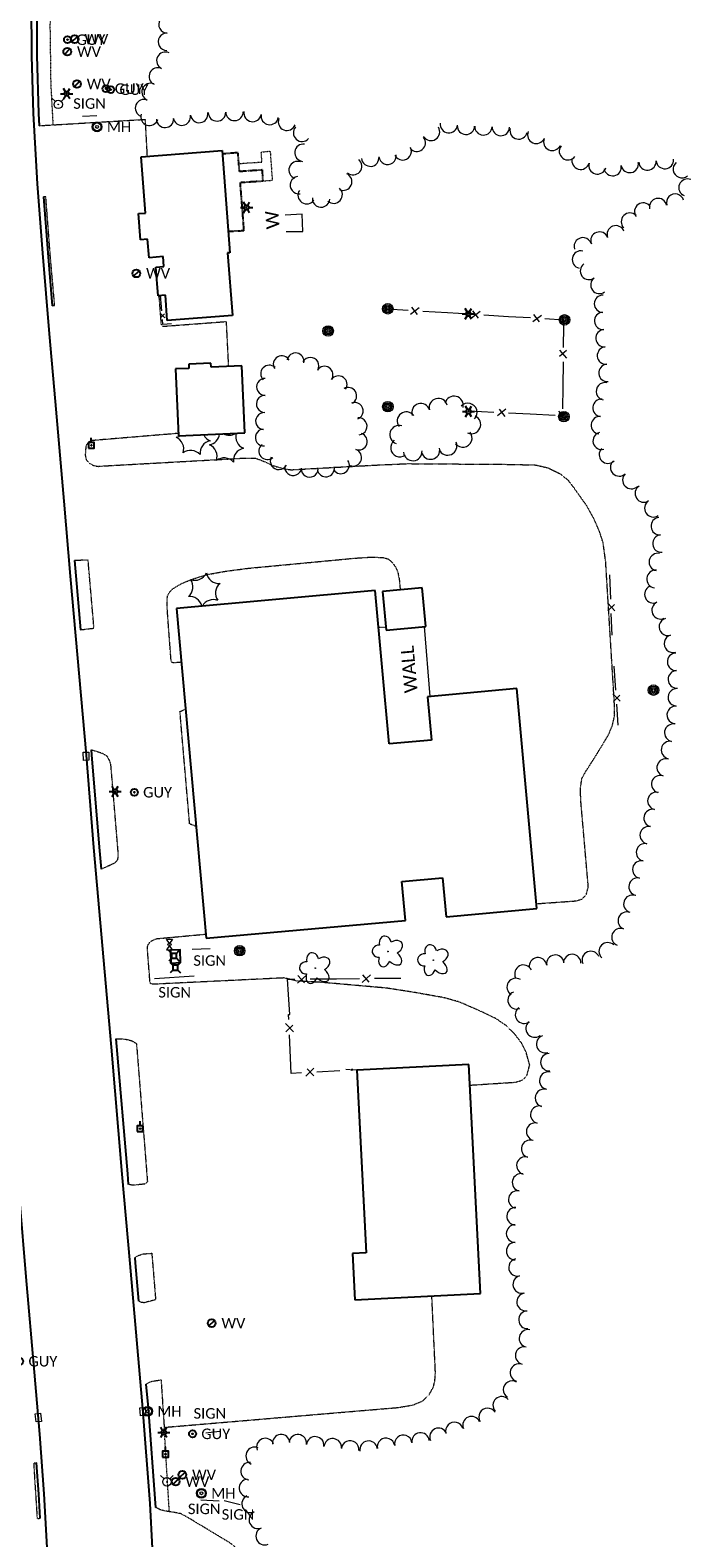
# Model space of a CAD drawing. Extents: x 386237 to 390135, y 96958 to 113752.
# Tile 45 of 116: x 387870 to 388171, y 100516 to 101203. Entities that reach past the tile are written whole.
import ezdxf
from ezdxf.enums import TextEntityAlignment as Align
from ezdxf.lldxf.tags import DXFTag

# ---------------------------------------------------------------- set-up
doc = ezdxf.new("R2010")
doc.units = 0
doc.header["$MEASUREMENT"] = 0
doc.linetypes.add('Wisdot3', pattern=[0.1875, 0.125, -0.0625])
doc.linetypes.add('Wisdot5', pattern=[0.1, 0.05, -0.05])
for name, color, linetype, lineweight in [('E_BLD', 231, 'Continuous', 25), ('E_DRN', 41, 'Continuous', 18), ('E_DWY', 51, 'Wisdot3', 18), ('E_LAND_Vegetation', 81, 'Continuous', 18), ('E_LTG', 21, 'Continuous', 25), ('E_MISCPROP', 31, 'Continuous', 18), ('E_MISCPROP_HvyDash', 231, 'Wisdot3', 25), ('E_MISCPROP_Railing', 31, 'Continuous', 18), ('E_PATH_Sidewalk', 51, 'Wisdot5', 18), ('E_RDWY', 21, 'Continuous', 25), ('E_RDWY_AsphConc', 201, 'Continuous', 25), ('E_SGN', 21, 'Continuous', 18), ('E_UTL_AG', 31, 'Continuous', 18), ('E_UTL_AG_Bold', 31, 'Continuous', 25), ('E_UTL_EGuyWire', 201, 'Continuous', 25), ('E_UTL_EPowerPole', 231, 'Eelec', 25), ('E_UTL_MH', 31, 'Continuous', 18), ('E_UTL_W', 171, 'Continuous', 25), ('E_UTL_WHydrant', 131, 'Continuous', 18), ('E_WAL', 41, 'Continuous', 25)]:
    doc.layers.add(name, color=color, linetype=linetype, lineweight=lineweight)
doc.styles.add('CalibriLight', font='calibril.ttf')
tags = doc.linetypes.add('Eelec', pattern='A,0.275,-0.05,["E",CalibriLight,S=0.07,R=0,X=-0.025,Y=-0.035],-0.05,0.875', length=1.25).pattern_tags.tags
tags[6] = DXFTag(74, 10)

# ---------------------------------------------------------------- blocks, each defined once
blk = doc.blocks.new('GUY')
at = {"color": 0, "linetype": 'ByBlock', "lineweight": -2, "transparency": 16777216}
for radius in [4, 0.5]:
    blk.add_circle((0, 0), radius, dxfattribs=at)
at = {"color": 0, "linetype": 'ByBlock', "lineweight": -2, "transparency": 16777216, "style": 'CalibriLight'}
blk.add_text('GUY', height=12, dxfattribs=at).set_placement((10, 0), align=Align.MIDDLE_LEFT)
blk = doc.blocks.new('HYD')
at = {"color": 0, "linetype": 'ByBlock', "lineweight": -2, "transparency": 16777216}
for p, q in [((-3.8, 3.8), (-8.3, 8.3)), ((3.8, 3.8), (8.3, 8.3))]:
    blk.add_line(p, q, dxfattribs=at)
for radius in [5.48, 0.42]:
    blk.add_circle((0, 0), radius, dxfattribs=at)
blk = doc.blocks.new('INLET')
at = {"color": 0, "linetype": 'ByBlock', "lineweight": -2, "transparency": 16777216, "flags": 128}
blk.add_lwpolyline([(-7.5, 10), (7.5, 10), (7.5, 0), (-7.5, 0)], close=True, dxfattribs=at)
blk = doc.blocks.new('LPOL')
at = {"color": 0, "linetype": 'ByBlock', "lineweight": -2, "transparency": 16777216}
for p, q in [((-4, 0), (-1.5, 0)), ((-0.75, 1.3), (-2, 3.46)), ((0.75, 1.3), (2, 3.46)), ((1.5, 0), (4, 0)), ((-2, -3.46), (-0.75, -1.3)), ((2, -3.46), (0.75, -1.3))]:
    blk.add_line(p, q, dxfattribs=at)
for radius in [1.5, 1.5, 1.5, 0.125]:
    blk.add_circle((0, 0), radius, dxfattribs=at)
blk = doc.blocks.new('MH')
at = {"color": 0, "linetype": 'ByBlock', "lineweight": -2, "transparency": 16777216}
for radius in [5, 4, 1.5]:
    blk.add_circle((0, 0), radius, dxfattribs=at)
at = {"color": 0, "linetype": 'ByBlock', "lineweight": -2, "transparency": 16777216, "style": 'CalibriLight'}
blk.add_text('MH', height=10.8, dxfattribs=at).set_placement((10, 0), align=Align.MIDDLE_LEFT)
blk = doc.blocks.new('MTR')
at = {"color": 0, "linetype": 'ByBlock', "lineweight": -2, "transparency": 16777216, "flags": 128}
for points in [[(-3.8, 6.5), (3.8, 6.5), (0, 1.2)], [(-3.8, -6.5), (3.8, -6.5), (0, -1.2)]]:
    blk.add_lwpolyline(points, close=True, dxfattribs=at)
at = {"color": 0, "linetype": 'ByBlock', "lineweight": -2, "transparency": 16777216}
blk.add_ellipse((0, 0), major_axis=(2.5, 0), ratio=0.5, dxfattribs=at)
blk = doc.blocks.new('PED')
at = {"color": 0, "linetype": 'ByBlock', "lineweight": -2, "transparency": 16777216}
for p, q in [((-2.5, 2.5), (-5.3, 5.3)), ((2.5, 2.5), (5.3, 5.3)), ((-2.5, -2.5), (-5.3, -5.3)), ((2.5, -2.5), (5.3, -5.3))]:
    blk.add_line(p, q, dxfattribs=at)
at = {"color": 0, "linetype": 'ByBlock', "lineweight": -2, "transparency": 16777216, "flags": 128}
blk.add_lwpolyline([(-2.5, -2.5), (2.5, -2.5), (2.5, 2.5), (-2.5, 2.5)], close=True, dxfattribs=at)
blk = doc.blocks.new('POLE')
at = {"color": 0, "linetype": 'ByBlock', "lineweight": -2, "transparency": 16777216}
for radius in [4.46, 3.35, 2.23, 1.12]:
    blk.add_circle((0, 0), radius, dxfattribs=at)
blk = doc.blocks.new('PPOL')
at = {"color": 0, "linetype": 'ByBlock', "lineweight": -2, "transparency": 16777216}
blk.add_line((-0.1, 4.5), (-0.1, 11.6), dxfattribs=at)
at = {"color": 0, "linetype": 'ByBlock', "lineweight": -2, "transparency": 16777216, "flags": 128}
blk.add_lwpolyline([(-4.6, -4.5), (4.4, -4.5), (4.4, 4.5), (-4.6, 4.5)], close=True, dxfattribs=at)
at = {"color": 0, "linetype": 'ByBlock', "lineweight": -2, "transparency": 16777216}
blk.add_circle((0, 0), 0.582, dxfattribs=at)
blk = doc.blocks.new('SIGN')
at = {"color": 0, "linetype": 'ByBlock', "lineweight": -2, "transparency": 16777216, "style": 'CalibriLight'}
blk.add_text('SIGN', height=12, dxfattribs=at).set_placement((0, 0), align=Align.MIDDLE_CENTER)
blk = doc.blocks.new('DTRE')
at = {"color": 0, "linetype": 'ByBlock', "lineweight": -2, "transparency": 16777216}
blk.add_circle((-0.2, 0), 0.183, dxfattribs=at)
for centre, major_axis, ratio in [((-1.9, 5.3), (1.36, -4.98), 0.782863), ((-5.9, 0.2), (4.93, -0.12), 0.832022), ((4.1, 2.7), (-5.27, -2.93), 0.691916), ((-2.5, -5.2), (1.8, 4.86), 0.716896), ((3.5, -3.7), (-5.01, 4.58), 0.560249)]:
    blk.add_ellipse(centre, major_axis=major_axis, ratio=ratio, start_param=1.570796, end_param=4.712389, dxfattribs=at)
blk = doc.blocks.new('WV')
at = {"color": 0, "linetype": 'ByBlock', "lineweight": -2, "transparency": 16777216}
blk.add_line((-2.8, -2.8), (2.8, 2.8), dxfattribs=at)
blk.add_circle((0, 0), 4, dxfattribs=at)
at = {"color": 0, "linetype": 'ByBlock', "lineweight": -2, "transparency": 16777216, "style": 'CalibriLight'}
blk.add_text('WV', height=10.8, dxfattribs=at).set_placement((10, 0), align=Align.MIDDLE_LEFT)

msp = doc.modelspace()

# ---------------------------------------------------------------- linework, layer by layer
at = {"layer": 'E_BLD'}
for p, q in [((387920.69, 101145.05), (387957.53, 101147.86)), ((387957.53, 101147.86), (387961.09, 101101.27)), ((387957.53, 101147.86), (387957.53, 101147.86)), ((387922.65, 101119.37), (387920.69, 101145.05)), ((387920.69, 101145.05), (387920.69, 101145.05)), ((387919.48, 101119.13), (387922.65, 101119.37)), ((387920.39, 101107.2), (387919.48, 101119.13)), ((387922.65, 101119.37), (387922.65, 101119.37)), ((387923.58, 101107.45), (387920.39, 101107.2)), ((387920.39, 101107.2), (387920.39, 101107.2)), ((387924.23, 101099.02), (387923.58, 101107.45)), ((387923.58, 101107.45), (387923.58, 101107.45)), ((387930.62, 101099.51), (387924.23, 101099.02)), ((387924.23, 101099.02), (387924.23, 101099.02)), ((387930.96, 101095.02), (387930.62, 101099.51)), ((387930.62, 101099.51), (387930.62, 101099.51)), ((387961.09, 101101.27), (387960.05, 101101.2)), ((387960.05, 101101.2), (387962.23, 101072.7)), ((387961.09, 101101.27), (387961.09, 101101.27)), ((387927.34, 101094.74), (387930.96, 101095.02)), ((387928.33, 101081.71), (387927.34, 101094.74)), ((387930.96, 101095.02), (387930.96, 101095.02)), ((387931.69, 101081.97), (387928.33, 101081.71)), ((387928.33, 101081.71), (387928.33, 101081.71)), ((387932.57, 101070.44), (387931.69, 101081.97)), ((387931.69, 101081.97), (387931.69, 101081.97)), ((387962.23, 101072.7), (387932.57, 101070.44)), ((387962.23, 101072.7), (387962.23, 101072.7)), ((387932.57, 101070.44), (387932.57, 101070.44)), ((387952.46, 101050.92), (387942.31, 101050.46)), ((387942.31, 101050.46), (387942.4, 101048.6)), ((387952.54, 101049.11), (387952.46, 101050.92)), ((387952.46, 101050.92), (387952.46, 101050.92)), ((387942.4, 101048.6), (387936.35, 101048.33)), ((387936.35, 101048.33), (387936.35, 101048.33)), ((387936.35, 101048.33), (387937.73, 101017.8)), ((387942.4, 101048.6), (387942.4, 101048.6)), ((387966.44, 101049.74), (387952.54, 101049.11)), ((387952.54, 101049.11), (387952.54, 101049.11)), ((387967.83, 101019.16), (387966.44, 101049.74)), ((387937.73, 101017.8), (387967.83, 101019.16)), ((387937.73, 101017.8), (387937.73, 101017.8)), ((387967.83, 101019.16), (387967.83, 101019.16)), ((388027.3, 100947.38), (387936.68, 100939.22)), ((388033.6, 100877.51), (388027.3, 100947.38)), ((388048.58, 100948.61), (388030.59, 100946.89)), ((388050.26, 100930.98), (388048.58, 100948.61)), ((388030.59, 100946.89), (388030.59, 100946.89)), ((388030.59, 100946.89), (388032.28, 100929.26)), ((387936.68, 100939.22), (387936.68, 100939.22)), ((387936.68, 100939.22), (387950.22, 100788.9)), ((388032.28, 100929.26), (388050.26, 100930.98)), ((388032.28, 100929.26), (388032.28, 100929.26)), ((388050.26, 100930.98), (388050.26, 100930.98)), ((388091.8, 100902.65), (388051.08, 100898.98)), ((388100.83, 100802.42), (388091.8, 100902.65)), ((388091.8, 100902.65), (388091.8, 100902.65)), ((388051.08, 100898.98), (388051.08, 100898.98)), ((388051.08, 100898.98), (388052.85, 100879.24)), ((388052.85, 100879.24), (388033.6, 100877.51)), ((388052.85, 100879.24), (388052.85, 100879.24)), ((388033.6, 100877.51), (388033.6, 100877.51)), ((388039.4, 100814.85), (388057.94, 100816.52)), ((388041, 100797.07), (388039.4, 100814.85)), ((388039.4, 100814.85), (388039.4, 100814.85)), ((388057.94, 100816.52), (388057.94, 100816.52)), ((388057.94, 100816.52), (388059.55, 100798.7)), ((387950.22, 100788.9), (388041, 100797.07)), ((388041, 100797.07), (388041, 100797.07)), ((388059.55, 100798.7), (388100.83, 100802.42)), ((388059.55, 100798.7), (388059.55, 100798.7)), ((388069.93, 100731.44), (388018.91, 100728.87)), ((388018.91, 100728.87), (388018.91, 100728.87)), ((388018.91, 100728.87), (388023.1, 100645.65)), ((388075.19, 100627.09), (388069.93, 100731.44)), ((388069.93, 100731.44), (388069.93, 100731.44)), ((388023.1, 100645.65), (388016.96, 100645.34)), ((388016.96, 100645.34), (388018.02, 100624.21)), ((388023.1, 100645.65), (388023.1, 100645.65)), ((388018.02, 100624.21), (388075.19, 100627.09)), ((388075.19, 100627.09), (388075.19, 100627.09)), ((388018.02, 100624.21), (388018.02, 100624.21))]:
    msp.add_line(p, q, dxfattribs=at)
at = {"layer": 'E_DWY', "flags": 128}
for points in [[(387874.22, 101159.17), (387922.44, 101162.04), (387923.34, 101145.25)], [(387880.19, 101077.14), (387881.26, 101077.23), (387879.25, 101100.25), (387877.23, 101126.81), (387876.22, 101126.73)], [(387928.69, 101081.74), (387929.66, 101069.23), (387929.83, 101068.34), (387930.35, 101067.86), (387930.88, 101067.78), (387959.5, 101069.94)], [(387960.51, 101049.47), (387959.5, 101069.94)], [(387937.68, 101018.97), (387897.9, 101015.66), (387896.78, 101015.02), (387895.62, 101013.63), (387895.27, 101011.09), (387895.21, 101008.89), (387895.64, 101007.06), (387896.8, 101005.5), (387898.94, 101004.36), (387901.06, 101003.92), (387903.29, 101004.12), (387968.04, 101007.73), (387972.75, 101007.69), (387976.97, 101006.04), (387980.54, 101004.34), (387985.33, 101002.91), (387988.96, 101002.39), (388027.27, 101004.52), (388041.91, 101005.18), (388088.89, 101004.85), (388100.31, 101004.56), (388105.89, 101003.26), (388111.65, 101000.48), (388115.07, 100997.63), (388117.91, 100993.92)], [(388100.63, 100804.65), (388118.56, 100805.94), (388121.54, 100806.79), (388123.39, 100808.78), (388124.28, 100812.5), (388120.84, 100852.04), (388120.75, 100857.69), (388121.38, 100861.72), (388123.02, 100864.71), (388128.54, 100873.39), (388133.52, 100881.68), (388135.27, 100885.93), (388136.3, 100890.56), (388136.23, 100894.85), (388132.21, 100960.51), (388131.06, 100969.01), (388129.43, 100974.18), (388126.82, 100980.16), (388123.54, 100986.07), (388117.91, 100993.92)], [(387897.09, 100954.25), (387896.49, 100961.2), (387890.26, 100961.05)], [(387932.45, 100941.93), (387932.61, 100944.71), (387933.45, 100946.5), (387934.66, 100947.88), (387936.54, 100949.07), (387939.36, 100950.69), (387943.98, 100952.55), (387951.05, 100954.73), (387959.12, 100956.16), (387969.4, 100957.5), (388017.76, 100962.09), (388024.95, 100962.57), (388030.74, 100962.44), (388033.29, 100961.7), (388034.94, 100960.15), (388036.48, 100958.15), (388037.45, 100956), (388038.17, 100952.78), (388038.63, 100947.66)], [(387893.02, 100929.47), (387898.67, 100930.15), (387899.16, 100930.41), (387897.09, 100954.25)], [(387938.89, 100914.67), (387935.43, 100914.37), (387934.67, 100914.62), (387934.3, 100915.15), (387932.45, 100939.98), (387932.45, 100941.93)], [(387945.62, 100839.91), (387942.73, 100840.98), (387938.32, 100892.2), (387940.81, 100893.36)], [(387902.39, 100820.36), (387908.53, 100823.26), (387909.93, 100824.63), (387910.24, 100825.89), (387910.25, 100827.35), (387906.84, 100868.34), (387906.16, 100870.16), (387905.28, 100871.67), (387903.49, 100872.95), (387897.85, 100874.74)], [(388070.41, 100721.97), (388091.17, 100723.33), (388093.99, 100724.18), (388096.27, 100726.14), (388097.6, 100731.2), (388095.95, 100737.07), (388093.98, 100741.02), (388091.07, 100744.88), (388087.2, 100748.87), (388082.3, 100752.25), (388075, 100755.76), (388065.53, 100759.87), (388058.59, 100761.82), (388044.84, 100764.28), (388032.32, 100766.2), (388017.38, 100767.53), (388003.54, 100768.75), (387991.64, 100769.43), (387985.84, 100770.83), (387926.06, 100767.95), (387924.94, 100768.28), (387924.67, 100768.9), (387923.51, 100784.04), (387923.65, 100785.58), (387924.41, 100786.81), (387924.85, 100787.44), (387926.17, 100788.07), (387927.56, 100788.71), (387950.05, 100790.8)], [(387909.18, 100743.11), (387911.68, 100743.11), (387914.26, 100742.79), (387916.12, 100742.29), (387917.97, 100741.34), (387918.53, 100740.77), (387923.51, 100678.04), (387923.06, 100677.48), (387922.26, 100676.9), (387921.31, 100676.81), (387917.6, 100676.45), (387916.41, 100676.45), (387914.81, 100676.75)], [(387917.76, 100643.34), (387919.42, 100644.4), (387921.57, 100645.06), (387923.7, 100645.26), (387925.5, 100645.38), (387927.25, 100624.19), (387922.11, 100622.85), (387920.8, 100622.9), (387919.5, 100623.62)], [(387922.85, 100585.75), (387925.29, 100587), (387929.73, 100587.71), (387931.14, 100566.06), (388037.67, 100575.09), (388044.39, 100576.24), (388048.79, 100578.04), (388051.91, 100581.1), (388053.77, 100584.47), (388054.43, 100587.37), (388054.66, 100591.09), (388053.03, 100625.97)], [(387872.94, 100549.85), (387871.69, 100549.69), (387873.28, 100524.54), (387874.6, 100524.61)], [(388080.52, 100334.33), (388048.02, 100347.72), (388050.34, 100384.17), (388051.17, 100392.97), (388050.91, 100398.02), (388049.99, 100401.57), (388048.57, 100404.26), (388047.17, 100407.47), (388045.58, 100409.64), (388043, 100412.37), (388040.48, 100414.45), (388036.78, 100416.64), (388032.75, 100418.58), (388028.71, 100420.59), (388021.53, 100422.73), (388017.22, 100423.77), (388009.91, 100424.31), (388002.35, 100424.38), (387994.65, 100424.37), (387982.42, 100424), (387977.28, 100423.8), (387974.23, 100424.6), (387972.51, 100425.89), (387971.31, 100427.8), (387970.7, 100429.63), (387968.88, 100463.81), (387969.28, 100469.44), (387970.26, 100476.65), (387970.77, 100486.57), (387970.98, 100493.49), (387970.49, 100499.32), (387969.67, 100502.58), (387968.65, 100504.96), (387967.31, 100507.59), (387964.94, 100510.26), (387961.24, 100513.32), (387941.9, 100524.98), (387938.76, 100526.71), (387935.5, 100527.34), (387932.7, 100527.73), (387929.66, 100528.38), (387927.15, 100529.61)]]:
    msp.add_lwpolyline(points, dxfattribs=at)
at = {"layer": 'E_LAND_Vegetation'}
for centre, radius, start, end in [((387932.6, 101205.34), 3.97, 88.41872, 268.41872), ((387932.38, 101197.4), 3.97, 88.41872, 268.41872), ((387931.68, 101188.78), 3.97, 64.29521, 244.29521), ((387928.24, 101181.62), 3.97, 64.29521, 244.29521), ((387924.94, 101174.53), 3.97, 67.96506, 247.96506), ((387921.97, 101167.16), 3.97, 67.96506, 247.96506), ((387924.45, 101163.23), 3.97, 161.871, 341.871), ((387931.53, 101162.3), 3.97, 182.77121, 2.77121), ((387939.18, 101163.29), 3.97, 189.34693, 9.34693), ((387947.06, 101164.51), 3.97, 188.62601, 8.62601), ((387955.19, 101165.23), 3.97, 181.35106, 1.35106), ((387963.13, 101165.43), 3.97, 181.35106, 1.35106), ((387971.39, 101164.95), 3.97, 170.00466, 350.00466), ((387979.21, 101163.57), 3.97, 170.00466, 350.00466), ((387987.06, 101160.96), 3.97, 159.13146, 339.13146), ((388060.81, 101159.89), 3.97, 173.53218, 353.53218), ((387993.94, 101155.93), 3.97, 137.84214, 317.84214), ((388046.19, 101151.38), 3.97, 218.94721, 38.94721), ((388052.67, 101156.33), 3.97, 211.83134, 31.83134), ((388068.57, 101159.14), 3.97, 177.97881, 357.97881), ((388076.51, 101158.86), 3.97, 177.97881, 357.97881), ((388084.45, 101158.58), 3.97, 177.97881, 357.97881), ((388092.58, 101157), 3.97, 167.006, 347.006), ((388100.61, 101154.99), 3.97, 156.33392, 336.33392), ((388107.88, 101151.8), 3.97, 156.33392, 336.33392), ((387994.58, 101146.84), 3.97, 82.61009, 262.61009), ((388039.76, 101147.49), 3.97, 206.89699, 26.89699), ((388115.03, 101147.52), 3.97, 142.71018, 322.71018), ((387991.9, 101138.96), 3.97, 70.30005, 250.30005), ((388017.16, 101140.73), 3.97, 229.51523, 49.51523), ((388025.02, 101144.6), 3.97, 185.26798, 5.26798), ((388032.86, 101145.49), 3.97, 186.76384, 6.76384), ((388120.8, 101143.2), 3.97, 164.56675, 344.56675), ((388128.46, 101141.08), 3.97, 164.56675, 344.56675), ((388135.35, 101140.28), 3.97, 190.54972, 10.54972), ((388143.15, 101141.74), 3.97, 190.54972, 10.54972), ((388151.2, 101142.87), 3.97, 184.70633, 4.70633), ((388159.12, 101143.52), 3.97, 184.70633, 4.70633), ((388166.88, 101139.4), 3.97, 129.39406, 309.39406), ((387992.46, 101132.07), 3.97, 98.57814, 278.57814), ((388012.67, 101133.66), 3.97, 245.36443, 65.36443), ((388169.48, 101130.97), 3.97, 67.81748, 247.81748), ((387996.04, 101127.52), 3.97, 146.42767, 326.42767), ((388002.61, 101125.99), 3.97, 176.42088, 356.42088), ((388008.32, 101127.75), 3.97, 228.66851, 48.66851), ((388156.07, 101122.09), 3.97, 11.96963, 191.96963), ((388163.9, 101124.08), 3.97, 16.10399, 196.10399), ((388143.24, 101115.43), 3.97, 44.94827, 224.94827), ((388149.31, 101120.05), 3.97, 35.73004, 215.73004), ((388136.8, 101109.67), 3.97, 21.09195, 201.09195), ((388121.79, 101104.21), 3.97, 18.50361, 198.50361), ((388129.38, 101106.81), 3.97, 21.09195, 201.09195), ((388120.93, 101098.17), 3.97, 77.78096, 257.78096), ((388124.6, 101092.99), 3.97, 126.61516, 306.61516), ((388129.34, 101086.62), 3.97, 126.61516, 306.61516), ((388130.99, 101078), 3.97, 89.00027, 269.00027), ((388131.04, 101070.24), 3.97, 94.63677, 274.63677), ((388131.68, 101062.32), 3.97, 94.63677, 274.63677), ((388132.33, 101054.41), 3.97, 94.71738, 274.71738), ((387984.71, 101050.38), 3.88, 28.96308, 208.96308), ((387990.96, 101051.73), 3.88, 349.89085, 169.89085), ((387997.71, 101049.72), 3.88, 330.04513, 150.04513), ((388132.99, 101046.49), 3.97, 94.71738, 274.71738), ((387977.13, 101040.16), 3.88, 88.9911, 268.9911), ((387978.97, 101046.16), 3.88, 46.27467, 226.27467), ((388004.14, 101045.64), 3.88, 325.73504, 145.73504), ((388010.54, 101041.26), 3.88, 325.59465, 145.59465), ((388014.89, 101036.02), 3.88, 300.61146, 120.61146), ((388131.85, 101038.14), 3.97, 77.60908, 257.60908), ((387976.99, 101032.4), 3.88, 88.9911, 268.9911), ((388017.91, 101029.16), 3.88, 292.54188, 112.54188), ((388048.04, 101028.39), 4.2, 17.66528, 197.66528), ((388056, 101030.72), 4.2, 14.85556, 194.85556), ((388063.16, 101031.76), 4.2, 346.43732, 166.43732), ((388069.46, 101028.49), 4.2, 316.43894, 136.43894), ((388130.27, 101030.59), 3.97, 84.47612, 264.47612), ((387976.67, 101024.56), 3.88, 86.24031, 266.24031), ((388019.67, 101022.22), 3.88, 274.20536, 94.20536), ((388041.43, 101024.58), 4.2, 37.13124, 217.13124), ((388071.09, 101023.02), 4.2, 245.51858, 65.51858), ((388129.51, 101022.68), 3.97, 84.47612, 264.47612), ((387935.43, 101022.81), 5.72, 281.26735, 299.40418), ((387934.31, 101011.93), 5.72, 341.26735, 67.03226), ((387954.28, 101020.88), 5.72, 206.60643, 247.03227), ((387950.63, 101019.36), 5.72, 281.26735, 352.75774), ((387960.61, 101023.84), 5.72, 243.42391, 301.75876), ((387969.48, 101017.44), 5.72, 164.24741, 247.03227), ((387976.54, 101017.1), 3.88, 95.26384, 275.26384), ((388019.73, 101015.29), 3.88, 250.60471, 70.60471), ((388038.09, 101018.38), 4.2, 72.27098, 252.27098), ((388067.15, 101016.87), 4.2, 218.96157, 38.96157), ((388130.38, 101015.59), 3.97, 105.46761, 285.46761), ((387943.18, 101005.52), 5.72, 41.26735, 127.03226), ((387953.16, 101010), 5.72, 101.26736, 187.03227), ((387949.51, 101008.48), 5.72, 341.26735, 67.03226), ((387968.36, 101006.55), 5.72, 101.26736, 187.03227), ((387978.18, 101010.91), 3.88, 129.59407, 309.59407), ((388017.16, 101007.97), 3.88, 250.60471, 70.60471), ((388038.46, 101012.45), 4.2, 126.87772, 306.87772), ((388044.37, 101010.72), 4.2, 184.33765, 4.33765), ((388052.46, 101011.35), 4.2, 192.64935, 12.64935), ((388060.24, 101013.23), 4.2, 203.68896, 23.68896), ((388133.21, 101009.27), 3.97, 135.17849, 315.17849), ((387958.38, 101002.07), 5.72, 41.26735, 127.03226), ((387983.34, 101006.34), 3.88, 152.64314, 332.64314), ((387989.91, 101003.65), 3.88, 171.21897, 351.21897), ((387997.38, 101002.87), 3.88, 178.60941, 358.60941), ((388004.75, 101003.05), 3.88, 189.94995, 9.94995), ((388011.58, 101004.48), 3.88, 213.15431, 33.15431), ((388138.36, 101003.48), 4, 133.85817, 313.85817), ((388143.9, 100997.71), 4, 133.85817, 313.85817), ((388149.6, 100991.6), 4, 122.61163, 302.61163), ((388153.91, 100984.86), 4, 122.61163, 302.61163), ((388156.83, 100976.71), 4, 95.46531, 275.46531), ((388157.59, 100968.75), 4, 95.46531, 275.46531), ((388155.99, 100960.36), 4, 78.47222, 258.47222), ((387945.17, 100957.75), 5.72, 249.63402, 335.39893), ((387956.02, 100956.32), 5.72, 189.63402, 275.39893), ((388154.89, 100952.62), 4, 83.90393, 263.90393), ((387938.51, 100949.06), 5.72, 309.63401, 35.39892), ((387960.21, 100946.21), 5.72, 129.63402, 215.39893), ((388153.91, 100945.65), 4, 114.59954, 294.59954), ((387942.7, 100938.96), 5.72, 13.18275, 95.39892), ((387953.55, 100937.53), 5.72, 69.63401, 151.25631), ((388157.24, 100938.37), 4, 114.59954, 294.59954), ((388160.53, 100930.81), 4, 106.77287, 286.77287), ((388162.83, 100923.15), 4, 106.77287, 286.77287), ((388164.29, 100914.87), 4, 92.45185, 272.45185), ((388164.63, 100906.87), 4, 92.45185, 272.45185), ((388164.62, 100898.69), 4, 86.37362, 266.37362), ((388164.11, 100890.7), 4, 86.37362, 266.37362), ((388162.99, 100882.56), 4, 79.12475, 259.12475), ((388161.48, 100874.7), 4, 79.12475, 259.12475), ((388159.54, 100866.72), 4, 72.08116, 252.08116), ((388157.07, 100859.11), 4, 72.08116, 252.08116), ((388155.32, 100851.48), 4, 77.28679, 257.28679), ((388153.56, 100843.67), 4, 77.28679, 257.28679), ((388151.83, 100835.88), 4, 77.76245, 257.76245), ((388150.13, 100828.06), 4, 77.76245, 257.76245), ((388148.44, 100820.24), 4, 77.76245, 257.76245), ((388146.74, 100812.42), 4, 77.76245, 257.76245), ((388144.38, 100804.59), 4, 72.26309, 252.26309), ((388141.83, 100796.9), 4, 68.89971, 248.89971), ((388138.95, 100789.43), 4, 68.89971, 248.89971), ((388125.44, 100778.99), 4, 23.39155, 203.39155), ((388133.14, 100782.96), 4, 46.47587, 226.47587), ((388094.77, 100772.74), 4, 26.49506, 206.49506), ((388101.38, 100776.13), 4, 8.47772, 188.47772), ((388109.29, 100777.31), 4, 8.47772, 188.47772), ((388116.94, 100777.6), 4, 358.55122, 178.55122), ((388091.23, 100766.68), 4, 57.89948, 237.89948), ((388091.65, 100760.67), 4, 110.26664, 290.26664), ((388095.05, 100754.08), 4, 125.92937, 305.92937), ((388099.8, 100747.76), 4, 128.66922, 308.66922), ((388104.63, 100740.66), 4, 108.11299, 288.11299), ((388106.57, 100732.43), 4, 92.0262, 272.0262), ((388106.05, 100724.04), 4, 77.64878, 257.64878), ((388104.13, 100716.14), 4, 73.47406, 253.47406), ((388101.99, 100708.53), 4, 76.34036, 256.34036), ((388100.1, 100700.75), 4, 76.34036, 256.34036), ((388097.8, 100692.98), 4, 73.08325, 253.08325), ((388095.64, 100685.32), 4, 74.42918, 254.42918), ((388093.66, 100677.67), 4, 77.417, 257.417), ((388091.93, 100669.86), 4, 77.417, 257.417), ((388091.16, 100662.25), 4, 87.44538, 267.44538), ((388090.96, 100654.35), 4, 90.37133, 270.37133), ((388091.01, 100646.35), 4, 90.37133, 270.37133), ((388092.04, 100638.92), 4, 103.99347, 283.99347), ((388093.99, 100631.17), 4, 104.28193, 284.28193), ((388095.7, 100623.17), 4, 98.58698, 278.58698), ((388096.6, 100615.05), 4, 93.08159, 273.08159), ((388096.79, 100606.58), 4, 77.58403, 257.58403), ((388095.08, 100598.76), 4, 77.58403, 257.58403), ((388092.72, 100590.95), 4, 72.7904, 252.7904), ((388089.55, 100583.2), 4, 59.43605, 239.43605), ((388084.87, 100576.08), 4, 42.09814, 222.09814), ((388071.1, 100567.03), 4, 23.1118, 203.1118), ((388078.44, 100570.82), 4, 32.02939, 212.02939), ((387984.41, 100558.79), 4, 5.46106, 185.46106), ((387991.97, 100558.79), 4, 353.0993, 173.0993), ((388047.89, 100559.6), 4, 7.58657, 187.58657), ((388056.09, 100561.71), 4, 24.58941, 204.58941), ((388063.3, 100564.44), 4, 16.25353, 196.25353), ((387972.34, 100553.03), 4, 67.24319, 247.24319), ((387977.21, 100557.06), 4, 21.40883, 201.40883), ((387999.93, 100557.83), 4, 353.62388, 173.62388), ((388007.88, 100556.94), 4, 353.62388, 173.62388), ((388015.79, 100555.96), 4, 352.86483, 172.86483), ((388024.25, 100555.84), 4, 9.22449, 189.22449), ((388032.17, 100557.12), 4, 10.00362, 190.00362), ((388040.05, 100558.51), 4, 10.00362, 190.00362), ((387970.02, 100546.05), 4, 84.79433, 264.79433), ((387969.3, 100538.43), 4, 95.4648, 275.4648), ((387970.48, 100531.21), 4, 114.41015, 294.41015), ((387973.79, 100523.92), 4, 114.41015, 294.41015), ((387976.9, 100516.49), 4, 112.62458, 292.62458)]:
    msp.add_arc(centre, radius, start, end, dxfattribs=at)
at = {"layer": 'E_MISCPROP_HvyDash', "flags": 128}
for points in [[(387965.43, 101138.26), (387964.76, 101146.85), (387957.65, 101146.3)], [(387960.34, 101111.06), (387967.52, 101111.41), (387965.82, 101133.22)], [(387975.73, 101138.99), (387965.43, 101138.26)], [(387976.03, 101133.86), (387965.82, 101133.22)], [(387975.73, 101138.99), (387976.03, 101133.86)]]:
    msp.add_lwpolyline(points, dxfattribs=at)
at = {"layer": 'E_MISCPROP_Railing'}
for p, q in [((387931.41, 101071.61), (387929.24, 101073.73)), ((387929.42, 101071.55), (387931.22, 101073.43)), ((388043.34, 101073.28), (388047.25, 101076.29)), ((388043.71, 101076.51), (388046.31, 101073.17)), ((388071.17, 101071.59), (388075.08, 101074.6)), ((388071.53, 101074.81), (388074.13, 101071.47)), ((388098.99, 101069.89), (388102.9, 101072.9)), ((388099.36, 101073.12), (388101.96, 101069.78)), ((388111.14, 101056.95), (388114.33, 101053.18)), ((388114.38, 101056.73), (388111.16, 101053.98)), ((388086.8, 101029.95), (388082.93, 101026.9)), ((388086.47, 101026.72), (388083.84, 101030.03)), ((388110.72, 101029.07), (388113.91, 101025.31)), ((388113.96, 101028.86), (388110.75, 101026.11)), ((388136.43, 100938.11), (388133.11, 100941.67)), ((388133.23, 100938.17), (388136.26, 100941.03)), ((388138.86, 100896.88), (388135.48, 100900.25)), ((388135.72, 100896.82), (388138.59, 100899.75)), ((387991.92, 100768.52), (387995.8, 100771.97)), ((387992.06, 100771.93), (387995.04, 100768.62)), ((388021.26, 100768.77), (388025.15, 100772.22)), ((388021.41, 100772.19), (388024.39, 100768.87)), ((387989.99, 100746.25), (387986.41, 100750)), ((387986.58, 100746.27), (387989.78, 100749.37)), ((387999.34, 100729.65), (387995.61, 100726.04)), ((387999.34, 100726.24), (387996.22, 100729.41)), ((388016.91, 100729.28), (388016.2, 100728.73)), ((388016.85, 100728.69), (388016.37, 100729.29))]:
    msp.add_line(p, q, dxfattribs=at)
at = {"layer": 'E_MISCPROP_Railing', "flags": 128}
for points in [[(387986.64, 101110.94), (387994.31, 101111), (387994.03, 101118.78), (387986.3, 101118.41)], [(387930.07, 101074.85), (387929.5, 101081.8)], [(388032.35, 101075.7), (388042.29, 101075.09)], [(388048.86, 101074.69), (388060.17, 101074)], [(388060.17, 101074), (388070.11, 101073.39)], [(388076.69, 101072.99), (388087.99, 101072.3)], [(388087.99, 101072.3), (388097.94, 101071.7)], [(388104.51, 101071.3), (388113.09, 101070.77), (388113.05, 101068.04)], [(387934.51, 101068.9), (387930.59, 101068.62), (387930.41, 101070.81)], [(388113.05, 101068.04), (388112.9, 101058.08)], [(388112.8, 101051.5), (388112.63, 101040.17)], [(388112.63, 101040.17), (388112.48, 101030.21)], [(388081.3, 101028.48), (388069.99, 101029.05)], [(388097.83, 101027.65), (388087.88, 101028.15)], [(388109.14, 101027.09), (388097.83, 101027.65)], [(388134.53, 100943.4), (388134.16, 100954.57)], [(388135.09, 100927.08), (388134.75, 100936.91)], [(388052.3, 100899.09), (388049.62, 100930.92)], [(388136.81, 100902.01), (388136.04, 100912.96)], [(388137.94, 100886.01), (388137.26, 100895.64)], [(387987.72, 100763.26), (387987.26, 100770.31), (387990.68, 100770.34)], [(387997.61, 100770.4), (388009.54, 100770.5)], [(388009.54, 100770.5), (388020.03, 100770.6)], [(388026.96, 100770.66), (388038.89, 100770.76)], [(387987.91, 100751.87), (387987.8, 100754.16), (387988.32, 100754.16), (387987.72, 100763.26)], [(387988.7, 100734.47), (387988.22, 100744.94)], [(387993.73, 100727.52), (387989.02, 100727.26), (387988.7, 100734.47)], [(388011.13, 100728.46), (388000.65, 100727.89)], [(388015.91, 100729.01), (388013.85, 100729.11)], [(388018.91, 100728.87), (388017.1, 100728.95)]]:
    msp.add_lwpolyline(points, dxfattribs=at)
at = {"layer": 'E_PATH_Sidewalk', "flags": 128}
for points in [[(387998.12, 101706.53), (387996.54, 101705.49), (387995.11, 101703.58), (387980.46, 101670.58), (387966.09, 101638.25), (387955.66, 101612.14), (387941.89, 101575.28), (387933.96, 101552.13), (387925.12, 101523.78), (387917.82, 101497.62), (387911.71, 101473.55), (387905.7, 101450.32), (387899.65, 101423.23), (387895.16, 101398.1), (387891.61, 101374.45), (387888.01, 101347.19), (387884.44, 101315.86), (387881.84, 101287.04), (387880.35, 101258.46), (387879.44, 101232.62), (387879.12, 101204.11), (387879.47, 101178.17), (387880.48, 101159.54)], [(387965.14, 101141.91), (387975.66, 101142.62), (387975.33, 101147.15), (387979.41, 101147.61), (387980.38, 101134.17), (387976.03, 101133.86)], [(388032.14, 100930.64), (388028.83, 100930.46)], [(387933.48, 100527.62), (387931.14, 100566.06)]]:
    msp.add_lwpolyline(points, dxfattribs=at)
at = {"layer": 'E_RDWY', "flags": 128}
for points in [[(387915.46, 101511.49), (387903.41, 101465.84), (387896.6, 101436.24), (387891.15, 101409.21), (387887.84, 101390.13), (387883.84, 101363.4), (387880.3, 101336.4), (387877.14, 101303.81), (387874.89, 101273.12), (387873.57, 101243.69), (387873.08, 101215.07), (387873.17, 101191.1), (387873.9, 101164.8), (387874.23, 101159.17)], [(387870.58, 101215.09), (387870.67, 101191.06), (387871.4, 101164.7), (387873.26, 101132.72), (387875.65, 101101.08), (387878.77, 101064.32), (387881.53, 101033.49), (387885.45, 100988.07), (387888.36, 100953.85)], [(387876.22, 101126.73), (387878.14, 101101.28), (387880.19, 101077.14)], [(387890.26, 100961.05), (387890.85, 100954.06)], [(387888.36, 100953.84), (387895.55, 100872.28), (387899.01, 100830.22), (387907, 100739.36), (387911.89, 100681.4), (387915.48, 100640.75), (387921.31, 100574.71), (387924.55, 100531.36), (387926.79, 100490.63), (387927.98, 100456.37), (387928.79, 100412.85), (387928.59, 100390.87), (387927.96, 100344.68), (387925.7, 100296.43), (387921.84, 100239.84), (387918.56, 100193.88), (387916.46, 100164.93), (387912.33, 100109.2), (387908.82, 100061.25), (387907.1, 100040.02), (387903.72, 100001.68), (387902.11, 99984.29)], [(387890.85, 100954.06), (387893.02, 100929.47)], [(387854.51, 99985.55), (387859.54, 100042.38), (387863.29, 100092.95), (387865.16, 100117.52), (387871.29, 100198.85), (387874.26, 100242.49), (387878.22, 100301.85), (387880.44, 100357.46), (387881.18, 100407.65), (387880.87, 100437.87), (387880.25, 100456.58), (387878.46, 100500.44), (387876.48, 100535.71), (387874.48, 100562.96), (387872.09, 100591.16), (387868.27, 100634.71), (387865.37, 100669.59), (387862.64, 100699.57), (387859.34, 100738.63), (387856.17, 100774.49), (387852.17, 100820.42), (387848.64, 100860.9), (387844.74, 100906.24), (387841.29, 100945.55)], [(387897.85, 100874.74), (387898.04, 100872.49), (387901.5, 100830.43), (387902.39, 100820.36)], [(387909.18, 100743.11), (387909.49, 100739.58), (387914.38, 100681.62), (387914.81, 100676.75)], [(387917.76, 100643.34), (387917.97, 100640.97), (387919.5, 100623.62)], [(387922.85, 100585.75), (387923.81, 100574.91), (387927.04, 100531.52), (387927.15, 100529.61)], [(387874.6, 100524.61), (387873.98, 100535.55), (387872.94, 100549.85)]]:
    msp.add_lwpolyline(points, dxfattribs=at)
at = {"layer": 'E_RDWY_AsphConc', "flags": 128}
msp.add_lwpolyline([(387934.17, 100777.58), (387938.58, 100777.85), (387938.43, 100783.67), (387934.01, 100783.55), (387934.17, 100777.58)], dxfattribs=at)
at = {"layer": 'E_SGN', "ltscale": 5}
msp.add_line((387900.42, 101163.65), (387894.01, 101163.42), dxfattribs=at)
at = {"layer": 'E_SGN'}
for p, q in [((387943.85, 100783.87), (387952.08, 100784.32)), ((387926.67, 100770.6), (387944.77, 100771.8)), ((387950.15, 100563.56), (387956.32, 100564.29)), ((387947.77, 100533.05), (387956.17, 100532.55)), ((387958.4, 100532.69), (387965.76, 100530.93))]:
    msp.add_line(p, q, dxfattribs=at)

# ---------------------------------------------------------------- block references
at = {"layer": 'E_DRN', "xscale": 0.25, "yscale": 0.25, "zscale": 0.25}
for p, rotation in [((387896.84, 100871.9), 91.5785251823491), ((387872.57, 100570.36), 276.1803407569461), ((387922.67, 100573.3), 94.20674448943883)]:
    msp.add_blockref('INLET', p, dxfattribs=dict(at, rotation=rotation))
at = {"layer": 'E_LAND_Vegetation', "xscale": 0.6769248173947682, "yscale": 0.6769248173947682, "zscale": 0.6769248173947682}
for p in [(388033.16, 100782.87), (388000.07, 100775.29), (388053.86, 100778.93)]:
    msp.add_blockref('DTRE', p, dxfattribs=at)
at = {"layer": 'E_LTG', "xscale": 0.692840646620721, "yscale": 0.692840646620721, "zscale": 0.692840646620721}
for p in [(387886.71, 101173.75), (387968.67, 101121.9), (388069.65, 101073.46), (388069.74, 101028.98), (387908.78, 100855.76), (387930.95, 100563.76)]:
    msp.add_blockref('LPOL', p, dxfattribs=at)
at = {"layer": 'E_MISCPROP', "xscale": 0.5377037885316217, "yscale": 0.5377037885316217, "zscale": 0.5377037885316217}
for p in [(388032.96, 101075.73), (388113.49, 101070.7), (388005.78, 101065.64), (388033.03, 101031.12), (388113.18, 101026.6), (388153.98, 100901.99), (387965.52, 100783.23)]:
    msp.add_blockref('POLE', p, dxfattribs=at)
at = {"layer": 'E_SGN', "xscale": 0.3999999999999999, "yscale": 0.3999999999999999, "zscale": 0.3999999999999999}
for p in [(387897.16, 101169.27), (387951.86, 100778.77), (387935.91, 100764.3), (387951.96, 100572.42), (387949.38, 100528.91), (387964.76, 100526.37)]:
    msp.add_blockref('SIGN', p, dxfattribs=at)
at = {"layer": 'E_UTL_AG', "xscale": 0.3695150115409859, "yscale": 0.3695150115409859, "zscale": 0.3695150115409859}
msp.add_blockref('MTR', (387933.58, 100786.11), dxfattribs=at)
at = {"layer": 'E_UTL_AG_Bold', "xscale": 0.4503659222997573, "yscale": 0.4503659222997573, "zscale": 0.4503659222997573}
for p in [(387935.57, 100780.91), (387936.23, 100775.5)]:
    msp.add_blockref('PED', p, dxfattribs=at)
at = {"layer": 'E_UTL_EGuyWire', "xscale": 0.3999999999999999, "yscale": 0.3999999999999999, "zscale": 0.3999999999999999}
for p in [(387887.13, 101198.36), (387904.64, 101176.07), (387906.79, 101175.59), (387917.55, 100855.44), (387865.32, 100596.17), (387944.05, 100563.1)]:
    msp.add_blockref('GUY', p, dxfattribs=at)
at = {"layer": 'E_UTL_EPowerPole', "xscale": 0.2981736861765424, "yscale": 0.2981736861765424, "zscale": 0.2981736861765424}
for p in [(387897.99, 101013.52), (387920.16, 100702.15), (387931.72, 100553.79)]:
    msp.add_blockref('PPOL', p, dxfattribs=at)
at = {"layer": 'E_UTL_MH', "xscale": 0.4444444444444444, "yscale": 0.4444444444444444, "zscale": 0.4444444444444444}
for p in [(387900.58, 101158.63), (387923.57, 100573.37), (387948.09, 100536.02)]:
    msp.add_blockref('MH', p, dxfattribs=at)
at = {"layer": 'E_UTL_W', "xscale": 0.4444444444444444, "yscale": 0.4444444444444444, "zscale": 0.4444444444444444}
for p in [(387887, 101192.89), (387890.36, 101198.59), (387891.43, 101178.17), (387918.47, 101091.86), (387952.78, 100613.5), (387936.37, 100541.33), (387939.41, 100544.43)]:
    msp.add_blockref('WV', p, dxfattribs=at)
at = {"layer": 'E_UTL_WHydrant', "xscale": 0.3477624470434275, "yscale": 0.3477624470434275, "zscale": 0.3477624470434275}
for p in [(387882.9, 101168.88), (387932.39, 100541.23)]:
    msp.add_blockref('HYD', p, dxfattribs=at)

# ---------------------------------------------------------------- texts
at = {"layer": 'E_MISCPROP_Railing', "style": 'CalibriLight'}
msp.add_text('W', height=6, rotation=94.77759, dxfattribs=at).set_placement((387980.75, 101112.08), align=Align.MIDDLE_LEFT)
at = {"layer": 'E_WAL', "style": 'CalibriLight'}
msp.add_text('WALL', height=6, rotation=95.05851, dxfattribs=at).set_placement((388042.65, 100911.45), align=Align.MIDDLE_CENTER)

doc.saveas('drawing.dxf')
